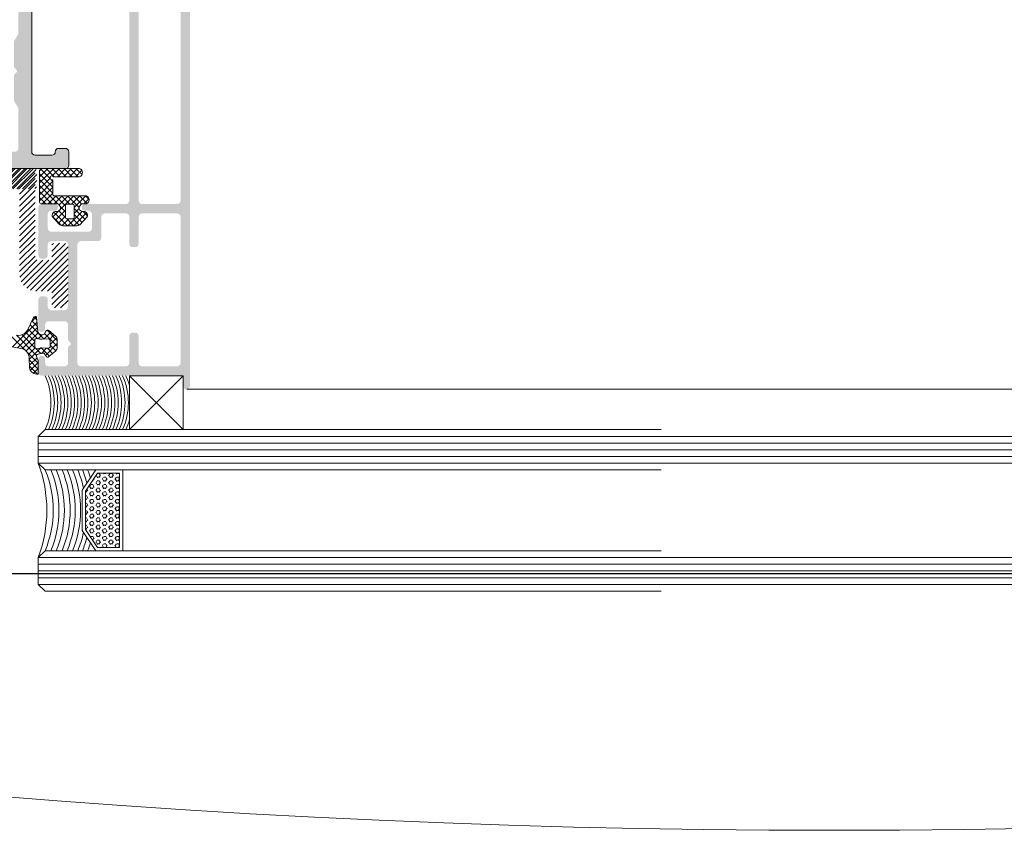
# Model space of a CAD drawing. Header units: millimetres. Extents: x -226731 to 126254, y -16359 to 60195.
# Tile 121 of 256: x -157784 to -157638, y 10462 to 10582. Entities that reach past the tile are written whole.
import ezdxf

# ---------------------------------------------------------------- set-up
doc = ezdxf.new("R2010")
doc.units = ezdxf.units.MM
doc.header["$LTSCALE"] = 0.1
doc.header["$MEASUREMENT"] = 0
for name, color, linetype, lineweight in [('01. Aluminium (Main Structure)', 6, 'Continuous', 5), ('0_CCE_ FF_SIDE WALL SPRINKLER', 6, 'Continuous', 0), ('3_Hatch', 8, 'Continuous', 0), ('4. Glass', 140, 'Continuous', 15), ('SPRINKLER COVERAGE AREA', 1, 'Continuous', 9)]:
    doc.layers.add(name, color=color, linetype=linetype, lineweight=lineweight)
doc.layers.add('AREA LINE', color=3, linetype='Continuous', plot=False)
doc.layers.add('FIRE FIGHTING SERVICES', color=5, linetype='Continuous')

# ---------------------------------------------------------------- blocks, each defined once
blk = doc.blocks.new('*U430')
at = {"layer": '3_Hatch'}
h = blk.add_hatch(color=8, dxfattribs=at)
h.dxf.hatch_style = 1
h.paths.add_polyline_path([(-4.22, 77.48), (-3.91, 77.79), (-3.91, 81.75), (-4.5, 82.78), (-4.5, 116.97), (-4.46, 117.16), (-4.35, 117.32), (-4.21, 117.43), (-4, 117.47), (4, 117.47), (4.19, 117.43), (4.35, 117.32), (4.46, 117.16), (4.52, 116.97), (4.52, 82.78), (3.89, 81.75), (3.89, 77.79), (4.21, 77.48), (4.3, 77.33), (4.3, 77.18), (4.21, 77.04), (3.89, 76.74), (3.89, 72.78), (4.52, 71.75), (4.52, 65.75), (4.46, 65.57), (4.35, 65.41), (4.19, 65.3), (4, 65.26), (-4, 65.26), (-4.21, 65.3), (-4.35, 65.41), (-4.46, 65.57), (-4.5, 65.75), (-4.5, 71.75), (-3.91, 72.78), (-3.91, 76.74), (-4.22, 77.04), (-4.28, 77.18), (-4.28, 77.33)], flags=16)
h.paths.add_polyline_path([(10.04, 65.44), (9.98, 65.26), (9.97, 65.08), (9.86, 64.91), (9.69, 64.8), (9.51, 64.77), (7, 64.77), (6.82, 64.8), (6.64, 64.91), (6.53, 65.08), (6.51, 65.26), (6.51, 116.97), (6.53, 117.16), (6.64, 117.32), (6.82, 117.43), (7, 117.47), (11.89, 117.47), (12.18, 117.78), (12.33, 117.87), (12.47, 117.87), (12.6, 117.78), (12.93, 117.47), (27.5, 117.47), (27.69, 117.43), (27.87, 117.32), (27.96, 117.16), (28, 116.97), (28, 112.48), (27.96, 112.27), (27.87, 112.11), (27.69, 112), (27.5, 111.96), (18.82, 111.96), (18.62, 111.93), (18.45, 111.82), (18.34, 111.65), (18.3, 111.45), (18.3, 105.98), (18.34, 105.78), (18.45, 105.6), (18.62, 105.51), (18.82, 105.47), (21.8, 105.47), (22, 105.51), (22.16, 105.6), (22.27, 105.78), (22.29, 105.98), (22.29, 106.46), (22.27, 106.66), (22.16, 106.81), (22, 106.92), (21.8, 106.97), (20.81, 106.97), (20.61, 107.01), (20.46, 107.12), (20.35, 107.26), (20.3, 107.47), (20.3, 109.46), (20.35, 109.66), (20.46, 109.81), (20.61, 109.92), (20.81, 109.97), (23.64, 109.97), (23.94, 110.28), (24.08, 110.35), (24.23, 110.35), (24.36, 110.28), (24.69, 109.97), (27.5, 109.97), (27.69, 109.92), (27.87, 109.81), (27.96, 109.66), (28, 109.46), (28, 107.47), (27.96, 107.26), (27.87, 107.12), (27.69, 107.01), (27.5, 106.97), (26.52, 106.97), (26.31, 106.92), (26.17, 106.81), (26.06, 106.66), (26, 106.46), (26, 105.98), (26.06, 105.78), (26.17, 105.6), (26.31, 105.51), (26.52, 105.47), (29.51, 105.47), (29.7, 105.51), (29.86, 105.6), (29.97, 105.78), (29.99, 105.98), (29.97, 200.47), (29.86, 200.65), (29.78, 200.7), (29.7, 200.76), (29.61, 200.77), (29.51, 200.78), (-29.51, 200.78), (-29.71, 200.76), (-29.86, 200.65), (-29.97, 200.47), (-30.01, 200.3), (-30.01, 105.98), (-29.97, 105.78), (-29.86, 105.6), (-29.71, 105.51), (-29.51, 105.47), (-26.5, 105.47), (-26.31, 105.51), (-26.15, 105.6), (-26.04, 105.78), (-26, 105.98), (-26, 106.46), (-26.04, 106.66), (-26.15, 106.81), (-26.31, 106.92), (-26.5, 106.97), (-27.52, 106.97), (-27.69, 107.01), (-27.87, 107.12), (-27.98, 107.26), (-28.01, 107.47), (-28.01, 109.46), (-27.98, 109.66), (-27.87, 109.81), (-27.69, 109.92), (-27.52, 109.97), (-24.69, 109.97), (-24.37, 110.28), (-24.25, 110.35), (-24.06, 110.35), (-23.94, 110.28), (-23.63, 109.97), (-20.81, 109.97), (-20.61, 109.92), (-20.44, 109.81), (-20.33, 109.66), (-20.3, 109.46), (-20.3, 107.47), (-20.33, 107.26), (-20.44, 107.12), (-20.61, 107.01), (-20.81, 106.97), (-21.82, 106.97), (-22.02, 106.92), (-22.16, 106.81), (-22.27, 106.66), (-22.31, 106.46), (-22.31, 105.98), (-22.27, 105.78), (-22.16, 105.6), (-22.02, 105.51), (-21.82, 105.47), (-18.8, 105.47), (-18.61, 105.51), (-18.45, 105.6), (-18.34, 105.78), (-18.3, 105.98), (-18.3, 111.45), (-18.34, 111.65), (-18.45, 111.82), (-18.61, 111.93), (-18.8, 111.96), (-27.52, 111.96), (-27.69, 112), (-27.87, 112.11), (-27.98, 112.27), (-28.01, 112.48), (-28.01, 116.97), (-27.98, 117.16), (-27.87, 117.32), (-27.69, 117.43), (-27.52, 117.47), (-12.93, 117.47), (-12.62, 117.78), (-12.49, 117.87), (-12.34, 117.87), (-12.18, 117.78), (-11.87, 117.47), (-7, 117.47), (-6.8, 117.43), (-6.66, 117.32), (-6.55, 117.16), (-6.51, 116.97), (-6.51, 65.26), (-6.55, 65.08), (-6.66, 64.91), (-6.8, 64.8), (-7, 64.77), (-9.51, 64.77), (-9.71, 64.8), (-9.86, 64.91), (-9.97, 65.08), (-10, 65.26), (-10.04, 65.44), (-10.15, 65.63), (-10.31, 65.74), (-10.5, 65.75), (-11.5, 65.75), (-11.7, 65.74), (-11.85, 65.63), (-11.96, 65.44), (-12.01, 65.26), (-12.01, 63.25), (-11.96, 63.07), (-11.85, 62.9), (-11.7, 62.79), (-11.5, 62.77), (-0.53, 62.77), (-0.2, 63.07), (-0.07, 63.14), (0.07, 63.14), (0.22, 63.07), (0.51, 62.77), (11.5, 62.77), (11.69, 62.79), (11.85, 62.9), (11.96, 63.07), (12.01, 63.25), (12.01, 65.26), (11.96, 65.44), (11.85, 65.63), (11.69, 65.74), (11.5, 65.75), (10.5, 65.75), (10.3, 65.74), (10.15, 65.63)])
h.paths.add_polyline_path([(28, 197.28), (27.96, 197.47), (27.87, 197.65), (27.69, 197.76), (27.5, 197.8), (-27.52, 197.8), (-27.69, 197.76), (-27.87, 197.65), (-27.98, 197.47), (-28.01, 197.28), (-28.01, 119.97), (-27.98, 119.77), (-27.87, 119.63), (-27.69, 119.52), (-27.52, 119.46), (27.5, 119.46), (27.69, 119.52), (27.87, 119.63), (27.96, 119.77), (28, 119.97)], flags=16)
h = blk.add_hatch(color=8, dxfattribs=at)
h.dxf.hatch_style = 1
h.paths.add_polyline_path([(28.61, 92.53), (28.61, 57.99), (28.57, 57.83), (28.46, 57.65), (28.28, 57.54), (28.1, 57.52), (22.9, 57.52), (22.7, 57.54), (22.54, 57.65), (22.44, 57.83), (22.41, 57.99), (22.41, 92.53), (22.44, 92.71), (22.54, 92.87), (22.7, 92.98), (22.9, 93.02), (28.1, 93.02), (28.28, 92.98), (28.46, 92.87), (28.57, 92.71)], flags=16)
h.paths.add_polyline_path([(22.41, 37.89), (22.35, 38.09), (22.24, 38.26), (22.1, 38.37), (21.9, 38.4), (21.49, 38.4), (21.31, 38.37), (21.15, 38.26), (21.04, 38.09), (21, 37.89), (21, 33.9), (20.95, 33.7), (20.84, 33.54), (20.69, 33.43), (20.49, 33.41), (13.79, 33.41), (13.61, 33.43), (13.45, 33.54), (13.34, 33.7), (13.3, 33.9), (13.3, 51.5), (13.34, 51.7), (13.45, 51.85), (13.61, 51.96), (13.79, 52.01), (16.35, 52.01), (16.54, 52.05), (16.7, 52.16), (16.81, 52.32), (16.85, 52.5), (16.85, 55.6), (16.87, 55.8), (16.98, 55.96), (17.16, 56.07), (17.36, 56.11), (20.49, 56.11), (20.69, 56.07), (20.84, 55.96), (20.95, 55.8), (21, 55.6), (21, 51.61), (21.04, 51.41), (21.15, 51.26), (21.31, 51.15), (21.49, 51.12), (21.9, 51.12), (22.1, 51.15), (22.24, 51.26), (22.35, 51.41), (22.41, 51.61), (22.41, 55.6), (22.44, 55.8), (22.54, 55.96), (22.7, 56.07), (22.9, 56.11), (28.1, 56.11), (28.28, 56.07), (28.46, 55.96), (28.57, 55.8), (28.61, 55.6), (28.61, 33.9), (28.57, 33.7), (28.46, 33.54), (28.28, 33.43), (28.1, 33.41), (22.9, 33.41), (22.7, 33.43), (22.54, 33.54), (22.44, 33.7), (22.41, 33.9)], flags=16)
h.paths.add_polyline_path([(12.2, 36.54), (11.89, 36.23), (11.89, 33.9), (11.85, 33.7), (11.74, 33.54), (11.58, 33.43), (11.38, 33.41), (9, 33.41), (8.8, 33.43), (8.65, 33.54), (8.54, 33.7), (8.49, 33.9), (8.49, 34.51), (8.45, 34.69), (8.34, 34.85), (8.18, 34.96), (8, 35), (7.79, 34.96), (7.63, 34.85), (7.52, 34.69), (7.48, 34.51), (7.48, 32.49), (7.52, 32.31), (7.63, 32.15), (7.79, 32.04), (8, 32), (28.5, 32), (28.7, 31.95), (28.85, 31.84), (28.96, 31.69), (29.01, 31.49), (29.01, 30.48), (29.05, 30.3), (29.14, 30.13), (29.3, 30.02), (29.51, 30.01), (29.69, 30.02), (29.85, 30.13), (29.96, 30.3), (30, 30.48), (30, 93.92), (29.96, 94.12), (29.85, 94.28), (29.69, 94.39), (29.51, 94.41), (16.5, 94.41), (16.3, 94.39), (16.15, 94.28), (16.04, 94.12), (15.99, 93.92), (15.99, 93.52), (16.04, 93.35), (16.15, 93.17), (16.3, 93.06), (16.5, 93.02), (20.49, 93.02), (20.69, 92.98), (20.84, 92.87), (20.95, 92.71), (21, 92.53), (21, 57.99), (20.95, 57.83), (20.84, 57.65), (20.69, 57.54), (20.49, 57.52), (14.42, 57.52), (14.25, 57.48), (14.16, 57.43), (14.07, 57.37), (14.01, 57.3), (13.96, 57.22), (13.94, 57.13), (13.92, 57.06), (13.92, 56.97), (13.94, 56.88), (13.96, 56.79), (14.01, 56.71), (14.07, 56.64), (14.16, 56.58), (14.25, 56.55), (14.36, 56.51), (14.95, 56.51), (15.15, 56.46), (15.29, 56.35), (15.4, 56.2), (15.44, 56), (15.44, 53.91), (15.4, 53.71), (15.29, 53.55), (15.15, 53.44), (14.95, 53.4), (9.38, 53.4), (9.2, 53.44), (9.04, 53.55), (8.93, 53.71), (8.89, 53.91), (8.89, 56), (8.93, 56.2), (9.04, 56.35), (9.2, 56.46), (9.38, 56.51), (9.92, 56.51), (10.12, 56.55), (10.26, 56.66), (10.37, 56.8), (10.43, 57.01), (10.37, 57.21), (10.26, 57.35), (10.12, 57.46), (9.92, 57.52), (8, 57.52), (7.79, 57.46), (7.63, 57.35), (7.52, 57.21), (7.48, 57.01), (7.48, 49.91), (7.52, 49.71), (7.63, 49.54), (7.79, 49.43), (8, 49.4), (8.38, 49.4), (8.58, 49.43), (8.76, 49.54), (8.84, 49.71), (8.89, 49.91), (8.89, 51.5), (8.93, 51.7), (9.04, 51.85), (9.2, 51.96), (9.38, 52.01), (11.38, 52.01), (11.58, 51.96), (11.74, 51.85), (11.85, 51.7), (11.89, 51.5), (11.89, 42.24), (11.85, 42.06), (11.74, 41.9), (11.58, 41.79), (11.38, 41.73), (9.38, 41.73), (9.2, 41.79), (9.04, 41.9), (8.93, 42.06), (8.89, 42.24), (8.89, 43.3), (8.84, 43.49), (8.76, 43.65), (8.58, 43.76), (8.38, 43.8), (8, 43.8), (7.79, 43.76), (7.63, 43.65), (7.52, 43.49), (7.48, 43.3), (7.48, 38.99), (7.5, 38.86), (7.54, 38.77), (7.59, 38.69), (7.65, 38.64), (7.7, 38.59), (7.78, 38.55), (7.85, 38.51), (7.92, 38.49), (8, 38.49), (8.09, 38.49), (8.16, 38.53), (8.23, 38.57), (8.31, 38.6), (8.36, 38.68), (8.42, 38.75), (8.49, 38.99), (8.49, 39.59), (8.54, 39.79), (8.65, 39.96), (8.8, 40.07), (9, 40.09), (11.38, 40.09), (11.58, 40.07), (11.74, 39.96), (11.85, 39.79), (11.89, 39.59), (11.89, 37.27), (12.2, 36.96), (12.29, 36.83), (12.29, 36.66)])
h = blk.add_hatch(dxfattribs=at)
h.set_pattern_fill('ANSI31', color=8, scale=5)
h.set_pattern_definition([(45, (-26191.7542, -15010.3187), (-0.441941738, 0.441941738), [])])
h.paths.add_polyline_path([(-9.5, 44.17), (-9.48, 44.32), (-9.39, 44.47), (-9.26, 44.54), (-9.11, 44.58), (-7.19, 44.58), (-7.06, 44.58), (-6.81, 44.59), (-6.57, 44.65), (-6.33, 44.72), (-6.11, 44.81), (-5.89, 44.92), (-5.69, 45.07), (-5.51, 45.22), (-5.34, 45.38), (-5.2, 45.58), (-5.05, 45.76), (-4.94, 45.98), (-4.85, 46.2), (-4.78, 46.44), (-4.72, 46.68), (-4.7, 46.94), (-4.69, 47.06), (-4.69, 59.37), (-4.67, 59.54), (-4.58, 59.66), (-4.45, 59.76), (-4.3, 59.77), (6.87, 59.77), (7.02, 59.81), (7.15, 59.9), (7.22, 60.03), (7.26, 60.19), (7.26, 62.39), (7.22, 62.53), (7.15, 62.66), (7.02, 62.75), (6.87, 62.77), (-6.61, 62.77), (-6.75, 62.75), (-6.88, 62.66), (-6.97, 62.53), (-6.99, 62.39), (-6.99, 49.57), (-7.03, 49.42), (-7.1, 49.28), (-7.25, 49.2), (-7.39, 49.17), (-9.11, 49.17), (-9.26, 49.2), (-9.39, 49.28), (-9.48, 49.42), (-9.5, 49.57), (-9.5, 51.29), (-9.51, 51.43), (-9.6, 51.56), (-9.73, 51.65), (-9.9, 51.67), (-11.49, 51.67), (-11.65, 51.65), (-11.78, 51.56), (-11.87, 51.43), (-11.89, 51.29), (-11.89, 42.45), (-11.87, 42.31), (-11.78, 42.2), (-11.65, 42.11), (-11.49, 42.07), (-9.9, 42.07), (-9.73, 42.11), (-9.6, 42.2), (-9.51, 42.31), (-9.5, 42.45)])
h = blk.add_hatch(dxfattribs=at)
h.set_pattern_fill('ANSI31', color=8, scale=5)
h.set_pattern_definition([(45, (-26191.7542, -14950.54475), (-0.441941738, 0.441941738), [])])
h.paths.add_polyline_path([(9.48, 44.32), (9.5, 44.17), (9.5, 42.45), (9.51, 42.31), (9.6, 42.2), (9.73, 42.11), (9.9, 42.07), (11.49, 42.07), (11.65, 42.11), (11.78, 42.2), (11.87, 42.31), (11.89, 42.45), (11.89, 51.29), (11.87, 51.43), (11.78, 51.56), (11.65, 51.65), (11.49, 51.67), (9.9, 51.67), (9.73, 51.65), (9.6, 51.56), (9.51, 51.43), (9.5, 51.29), (9.5, 49.57), (9.48, 49.42), (9.39, 49.28), (9.26, 49.2), (9.11, 49.17), (7.39, 49.17), (7.25, 49.2), (7.1, 49.28), (7.03, 49.42), (6.99, 49.57), (6.99, 62.39), (6.97, 62.53), (6.88, 62.66), (6.75, 62.75), (6.61, 62.77), (-6.87, 62.77), (-7.02, 62.75), (-7.15, 62.66), (-7.22, 62.53), (-7.26, 62.39), (-7.26, 60.19), (-7.22, 60.03), (-7.15, 59.9), (-7.02, 59.81), (-6.87, 59.77), (4.3, 59.77), (4.45, 59.76), (4.58, 59.66), (4.67, 59.54), (4.69, 59.37), (4.69, 47.06), (4.7, 46.94), (4.72, 46.68), (4.78, 46.44), (4.85, 46.2), (4.94, 45.98), (5.05, 45.76), (5.2, 45.58), (5.34, 45.38), (5.51, 45.22), (5.69, 45.07), (5.89, 44.92), (6.11, 44.81), (6.33, 44.72), (6.57, 44.65), (6.81, 44.59), (7.06, 44.58), (7.19, 44.58), (9.11, 44.58), (9.26, 44.54), (9.39, 44.47)])
at = {"layer": '01. Aluminium (Main Structure)', "color": 8, "linetype": 'ByBlock'}
for p, q in [((6.51, 65.26), (6.51, 116.97)), ((6.53, 65.08), (6.51, 65.26)), ((6.64, 64.91), (6.53, 65.08)), ((6.82, 64.8), (6.64, 64.91)), ((7, 64.77), (6.82, 64.8)), ((9.51, 64.77), (7, 64.77)), ((9.69, 64.8), (9.51, 64.77)), ((9.86, 64.91), (9.69, 64.8)), ((9.97, 65.08), (9.86, 64.91)), ((9.98, 65.26), (9.97, 65.08)), ((9.98, 65.26), (10.04, 65.44)), ((10.04, 65.44), (10.15, 65.63)), ((10.15, 65.63), (10.3, 65.74)), ((10.3, 65.74), (10.5, 65.75)), ((10.5, 65.75), (11.5, 65.75)), ((11.5, 65.75), (11.69, 65.74)), ((11.69, 65.74), (11.85, 65.63)), ((11.85, 65.63), (11.96, 65.44)), ((11.96, 65.44), (12.01, 65.26)), ((12.01, 65.26), (12.01, 63.25)), ((11.85, 62.9), (11.69, 62.79)), ((11.96, 63.07), (11.85, 62.9)), ((12.01, 63.25), (11.96, 63.07)), ((0.51, 62.77), (11.5, 62.77)), ((11.69, 62.79), (11.5, 62.77))]:
    blk.add_line(p, q, dxfattribs=at)
at = {"layer": '3_Hatch', "color": 8, "linetype": 'Continuous'}
for p, q in [((7.64, 61.53), (8.88, 62.77)), ((7.64, 60.65), (9.76, 62.77)), ((9.64, 60.01), (7.64, 62.01)), ((7.67, 62.45), (7.96, 62.74)), ((9.24, 61.3), (7.85, 62.68)), ((9.85, 61.57), (8.65, 62.77)), ((10.73, 61.57), (9.53, 62.77)), ((9.55, 61.68), (10.64, 62.77)), ((10.33, 61.57), (11.53, 62.77)), ((11.61, 61.57), (10.41, 62.77)), ((11.21, 61.57), (12.41, 62.77)), ((12.5, 61.57), (11.3, 62.77)), ((12.1, 61.57), (13.3, 62.77)), ((13.38, 61.57), (12.18, 62.77)), ((12.98, 61.57), (13.94, 62.53)), ((13.97, 61.87), (13.07, 62.77)), ((7.64, 59.77), (9.23, 61.35)), ((9.64, 59.13), (7.64, 61.13)), ((7.64, 58.88), (9.64, 60.88)), ((10.37, 57.52), (7.64, 60.25)), ((7.64, 58), (9.64, 60)), ((9.64, 60.9), (9.41, 61.12)), ((9.48, 57.52), (7.64, 59.36)), ((8.04, 57.52), (9.64, 59.12)), ((8.92, 57.52), (10.12, 58.72)), ((9.61, 55.55), (12.78, 58.72)), ((9.81, 57.52), (11.01, 58.72)), ((11.51, 57.26), (10.05, 58.72)), ((10.56, 57.39), (11.89, 58.72)), ((12.17, 57.48), (10.94, 58.72)), ((13.55, 56.98), (11.82, 58.72)), ((12.42, 57.48), (13.66, 58.72)), ((13.92, 57.5), (12.7, 58.72)), ((12.81, 56.99), (14.54, 58.72)), ((14.73, 57.58), (13.59, 58.72)), ((15.01, 58.17), (14.47, 58.72)), ((8.6, 57.52), (7.64, 58.48)), ((11.51, 56.37), (10.72, 57.16)), ((14.23, 57.52), (14.99, 58.28)), ((10.91, 54.32), (9.55, 55.68)), ((11.83, 54.29), (9.8, 56.32)), ((10.04, 55.09), (11.51, 56.57)), ((10.47, 54.64), (11.51, 55.69)), ((11.51, 55.49), (10.52, 56.48)), ((11.88, 54.29), (14.01, 56.42)), ((12.77, 54.29), (14.66, 56.18)), ((12.81, 56.1), (13.56, 56.85)), ((14.42, 55.23), (12.81, 56.84)), ((13.99, 54.78), (12.81, 55.96)), ((14.79, 55.75), (14.12, 56.42)), ((11.01, 54.3), (12, 55.29)), ((12.71, 54.29), (11.71, 55.29)), ((13.53, 54.36), (12.6, 55.29)), ((3.62, 36.31), (7.3, 39.98)), ((8.36, 37.43), (6.25, 39.54)), ((6.5, 40.06), (7.18, 40.75)), ((7.36, 39.31), (6.53, 40.14)), ((7.27, 40.29), (6.83, 40.73)), ((7.48, 33.88), (3.21, 38.15)), ((4.37, 36.17), (7.37, 39.17)), ((6.98, 36.16), (5.06, 38.08)), ((5.1, 36.02), (7.5, 38.41)), ((6.94, 37.08), (5.61, 38.41)), ((7.4, 37.5), (5.96, 38.94)), ((7.46, 37.49), (8.07, 38.1)), ((8.28, 37.42), (9.32, 38.47)), ((10.3, 36.37), (8.44, 38.23)), ((8.59, 38.62), (8.7, 38.73)), ((10.3, 37.25), (8.79, 38.76)), ((9.13, 37.4), (9.8, 38.06)), ((7.22, 35.03), (4.22, 38.03)), ((5.66, 35.69), (6.94, 36.97)), ((8.54, 35.03), (10.3, 36.8)), ((9.25, 36.63), (10.23, 37.61)), ((6.02, 35.16), (6.99, 36.14)), ((6.14, 34.4), (7.86, 36.13)), ((7.84, 35.29), (7.09, 36.05)), ((9.12, 34.9), (7.89, 36.13)), ((7.93, 35.31), (8.71, 36.09)), ((9.6, 35.3), (8.82, 36.08)), ((10.08, 35.71), (9.25, 36.54)), ((7.48, 33), (6.14, 34.34)), ((6.17, 33.55), (7.29, 34.67)), ((6.29, 32.79), (7.48, 33.98)), ((7.36, 32.24), (6.18, 33.42)), ((6.73, 32.35), (7.48, 33.09)), ((15.61, 16.39, 0.02), (15.52, 16.39, 0.02)), ((15.54, 16.32, 0.02), (15.7, 16.6, 0.02)), ((15.79, 16.57, 0.02), (15.72, 16.68, 0.02)), ((16.02, 16.05, 0.02), (16.18, 16.32, 0.02)), ((16.27, 16.85, 0.02), (16.11, 17.12, 0.02)), ((16.56, 16.94, 0.02), (16.24, 16.94, 0.02)), ((16.56, 16.39, 0.02), (16.24, 16.39, 0.02)), ((16.56, 17.49, 0.02), (16.27, 17.49, 0.02)), ((16.49, 16.87, 0.02), (16.65, 17.15, 0.02)), ((16.74, 17.12, 0.02), (16.58, 17.4, 0.02)), ((16.74, 16.02, 0.02), (16.58, 16.3, 0.02)), ((16.97, 16.6, 0.02), (17.13, 16.87, 0.02)), ((17.22, 16.3, 0.02), (17.06, 16.57, 0.02)), ((17.22, 17.4, 0.02), (17.15, 17.51, 0.02)), ((17.51, 17.49, 0.02), (17.2, 17.49, 0.02)), ((17.51, 16.94, 0.02), (17.2, 16.94, 0.02)), ((17.51, 16.39, 0.02), (17.2, 16.39, 0.02)), ((17.45, 17.42, 0.02), (17.5, 17.51, 0.02)), ((17.45, 16.32, 0.02), (17.6, 16.6, 0.02)), ((17.69, 16.57, 0.02), (17.54, 16.85, 0.02)), ((17.92, 17.15, 0.02), (18.08, 17.42, 0.02)), ((17.92, 16.05, 0.02), (18.08, 16.32, 0.02)), ((18.17, 16.85, 0.02), (18.01, 17.12, 0.02)), ((18.47, 17.49, 0.02), (18.15, 17.49, 0.02)), ((18.47, 16.94, 0.02), (18.15, 16.94, 0.02)), ((18.47, 16.39, 0.02), (18.15, 16.39, 0.02)), ((18.4, 16.87, 0.02), (18.56, 17.15, 0.02)), ((18.65, 17.12, 0.02), (18.49, 17.4, 0.02)), ((18.65, 16.02, 0.02), (18.49, 16.3, 0.02)), ((18.87, 16.6, 0.02), (19.03, 16.87, 0.02)), ((19.12, 16.3, 0.02), (18.96, 16.57, 0.02)), ((19.12, 17.4, 0.02), (19.06, 17.51, 0.02)), ((19.42, 17.49, 0.02), (19.1, 17.49, 0.02)), ((19.42, 16.94, 0.02), (19.1, 16.94, 0.02)), ((19.42, 16.39, 0.02), (19.1, 16.39, 0.02)), ((19.35, 17.42, 0.02), (19.4, 17.51, 0.02)), ((19.35, 16.32, 0.02), (19.51, 16.6, 0.02)), ((19.53, 16.7, 0.02), (19.44, 16.85, 0.02)), ((14.66, 14.74, 0.02), (14.47, 14.74, 0.02)), ((14.59, 14.67, 0.02), (14.75, 14.95, 0.02)), ((14.84, 14.92, 0.02), (14.69, 15.17, 0.02)), ((15.06, 15.5, 0.02), (15.22, 15.77, 0.02)), ((15.06, 14.4, 0.02), (15.22, 14.67, 0.02)), ((15.31, 15.2, 0.02), (15.15, 15.47, 0.02)), ((15.61, 15.84, 0.02), (15.29, 15.84, 0.02)), ((15.61, 15.29, 0.02), (15.29, 15.29, 0.02)), ((15.61, 14.74, 0.02), (15.29, 14.74, 0.02)), ((15.54, 15.22, 0.02), (15.7, 15.5, 0.02)), ((15.79, 15.47, 0.02), (15.63, 15.75, 0.02)), ((15.79, 14.37, 0.02), (15.63, 14.65, 0.02)), ((16.02, 14.95, 0.02), (16.18, 15.22, 0.02)), ((16.27, 15.75, 0.02), (16.11, 16.02, 0.02)), ((16.27, 14.65, 0.02), (16.11, 14.92, 0.02)), ((16.56, 15.84, 0.02), (16.24, 15.84, 0.02)), ((16.56, 15.29, 0.02), (16.24, 15.29, 0.02)), ((16.56, 14.74, 0.02), (16.24, 14.74, 0.02)), ((16.49, 15.77, 0.02), (16.65, 16.05, 0.02)), ((16.49, 14.67, 0.02), (16.65, 14.95, 0.02)), ((16.74, 14.92, 0.02), (16.58, 15.2, 0.02)), ((16.97, 15.5, 0.02), (17.13, 15.77, 0.02)), ((16.97, 14.4, 0.02), (17.13, 14.67, 0.02)), ((17.22, 15.2, 0.02), (17.06, 15.47, 0.02)), ((17.51, 15.84, 0.02), (17.2, 15.84, 0.02)), ((17.51, 15.29, 0.02), (17.2, 15.29, 0.02)), ((17.51, 14.74, 0.02), (17.2, 14.74, 0.02)), ((17.45, 15.22, 0.02), (17.6, 15.5, 0.02)), ((17.69, 15.47, 0.02), (17.54, 15.75, 0.02)), ((17.69, 14.37, 0.02), (17.54, 14.65, 0.02)), ((17.92, 14.95, 0.02), (18.08, 15.22, 0.02)), ((18.17, 15.75, 0.02), (18.01, 16.02, 0.02)), ((18.17, 14.65, 0.02), (18.01, 14.92, 0.02)), ((18.47, 15.84, 0.02), (18.15, 15.84, 0.02)), ((18.47, 15.29, 0.02), (18.15, 15.29, 0.02)), ((18.47, 14.74, 0.02), (18.15, 14.74, 0.02)), ((18.4, 15.77, 0.02), (18.56, 16.05, 0.02)), ((18.4, 14.67, 0.02), (18.56, 14.95, 0.02)), ((18.65, 14.92, 0.02), (18.49, 15.2, 0.02)), ((18.87, 15.5, 0.02), (19.03, 15.77, 0.02)), ((18.87, 14.4, 0.02), (19.03, 14.67, 0.02)), ((19.12, 15.2, 0.02), (18.96, 15.47, 0.02)), ((19.42, 15.84, 0.02), (19.1, 15.84, 0.02)), ((19.42, 15.29, 0.02), (19.1, 15.29, 0.02)), ((19.42, 14.74, 0.02), (19.1, 14.74, 0.02)), ((19.35, 15.22, 0.02), (19.51, 15.5, 0.02)), ((19.53, 15.6, 0.02), (19.44, 15.75, 0.02)), ((19.53, 14.5, 0.02), (19.44, 14.65, 0.02)), ((14.66, 14.19, 0.02), (14.47, 14.19, 0.02)), ((14.66, 13.64, 0.02), (14.47, 13.64, 0.02)), ((14.59, 13.57, 0.02), (14.75, 13.85, 0.02)), ((14.84, 13.82, 0.02), (14.68, 14.1, 0.02)), ((15.06, 13.3, 0.02), (15.22, 13.57, 0.02)), ((15.31, 14.1, 0.02), (15.15, 14.37, 0.02)), ((15.31, 13, 0.02), (15.15, 13.27, 0.02)), ((15.61, 14.19, 0.02), (15.29, 14.19, 0.02)), ((15.61, 13.64, 0.02), (15.29, 13.64, 0.02)), ((15.54, 14.12, 0.02), (15.7, 14.4, 0.02)), ((15.54, 13.02, 0.02), (15.7, 13.3, 0.02)), ((15.79, 13.27, 0.02), (15.63, 13.55, 0.02)), ((16.02, 13.85, 0.02), (16.18, 14.12, 0.02)), ((16.27, 13.55, 0.02), (16.11, 13.82, 0.02)), ((16.56, 14.19, 0.02), (16.24, 14.19, 0.02)), ((16.56, 13.64, 0.02), (16.24, 13.64, 0.02)), ((16.49, 13.57, 0.02), (16.65, 13.85, 0.02)), ((16.74, 13.82, 0.02), (16.58, 14.1, 0.02)), ((16.97, 13.3, 0.02), (17.13, 13.57, 0.02)), ((17.22, 14.1, 0.02), (17.06, 14.37, 0.02)), ((17.22, 13, 0.02), (17.06, 13.27, 0.02)), ((17.51, 14.19, 0.02), (17.2, 14.19, 0.02)), ((17.51, 13.64, 0.02), (17.2, 13.64, 0.02)), ((17.45, 14.12, 0.02), (17.6, 14.4, 0.02)), ((17.45, 13.02, 0.02), (17.6, 13.3, 0.02)), ((17.69, 13.27, 0.02), (17.54, 13.55, 0.02)), ((17.92, 13.85, 0.02), (18.08, 14.12, 0.02)), ((18.17, 13.55, 0.02), (18.01, 13.82, 0.02)), ((18.47, 14.19, 0.02), (18.15, 14.19, 0.02)), ((18.47, 13.64, 0.02), (18.15, 13.64, 0.02)), ((18.4, 13.57, 0.02), (18.56, 13.85, 0.02)), ((18.65, 13.82, 0.02), (18.49, 14.1, 0.02)), ((18.87, 13.3, 0.02), (19.03, 13.57, 0.02)), ((19.12, 14.1, 0.02), (18.96, 14.37, 0.02)), ((19.12, 13, 0.02), (18.96, 13.27, 0.02)), ((19.42, 14.19, 0.02), (19.1, 14.19, 0.02)), ((19.42, 13.64, 0.02), (19.1, 13.64, 0.02)), ((19.35, 14.12, 0.02), (19.51, 14.4, 0.02)), ((19.35, 13.02, 0.02), (19.51, 13.3, 0.02)), ((19.53, 13.4, 0.02), (19.44, 13.55, 0.02)), ((14.66, 13.09, 0.02), (14.47, 13.09, 0.02)), ((14.66, 12.54, 0.02), (14.47, 12.54, 0.02)), ((14.66, 11.99, 0.02), (14.47, 11.99, 0.02)), ((14.59, 12.47, 0.02), (14.75, 12.75, 0.02)), ((14.84, 12.72, 0.02), (14.68, 13, 0.02)), ((14.84, 11.62, 0.02), (14.68, 11.9, 0.02)), ((15.06, 12.2, 0.02), (15.22, 12.47, 0.02)), ((15.31, 11.9, 0.02), (15.15, 12.17, 0.02)), ((15.61, 13.09, 0.02), (15.29, 13.09, 0.02)), ((15.61, 12.54, 0.02), (15.29, 12.54, 0.02)), ((15.61, 11.99, 0.02), (15.29, 11.99, 0.02)), ((15.54, 11.92, 0.02), (15.7, 12.2, 0.02)), ((15.79, 12.17, 0.02), (15.63, 12.45, 0.02)), ((16.02, 12.75, 0.02), (16.18, 13.02, 0.02)), ((16.02, 11.65, 0.02), (16.18, 11.92, 0.02)), ((16.27, 12.45, 0.02), (16.11, 12.72, 0.02)), ((16.56, 13.09, 0.02), (16.24, 13.09, 0.02)), ((16.56, 12.54, 0.02), (16.24, 12.54, 0.02)), ((16.56, 11.99, 0.02), (16.24, 11.99, 0.02)), ((16.49, 12.47, 0.02), (16.65, 12.75, 0.02)), ((16.74, 12.72, 0.02), (16.58, 13, 0.02)), ((16.74, 11.62, 0.02), (16.58, 11.9, 0.02)), ((16.97, 12.2, 0.02), (17.13, 12.47, 0.02)), ((17.22, 11.9, 0.02), (17.06, 12.17, 0.02)), ((17.51, 13.09, 0.02), (17.2, 13.09, 0.02)), ((17.51, 12.54, 0.02), (17.2, 12.54, 0.02)), ((17.51, 11.99, 0.02), (17.2, 11.99, 0.02)), ((17.45, 11.92, 0.02), (17.6, 12.2, 0.02)), ((17.69, 12.17, 0.02), (17.54, 12.45, 0.02)), ((17.92, 12.75, 0.02), (18.08, 13.02, 0.02)), ((17.92, 11.65, 0.02), (18.08, 11.92, 0.02)), ((18.17, 12.45, 0.02), (18.01, 12.72, 0.02)), ((18.47, 13.09, 0.02), (18.15, 13.09, 0.02)), ((18.47, 12.54, 0.02), (18.15, 12.54, 0.02)), ((18.47, 11.99, 0.02), (18.15, 11.99, 0.02)), ((18.4, 12.47, 0.02), (18.56, 12.75, 0.02)), ((18.65, 12.72, 0.02), (18.49, 13, 0.02)), ((18.65, 11.62, 0.02), (18.49, 11.9, 0.02)), ((18.87, 12.2, 0.02), (19.03, 12.47, 0.02)), ((19.12, 11.9, 0.02), (18.96, 12.17, 0.02)), ((19.42, 13.09, 0.02), (19.1, 13.09, 0.02)), ((19.42, 12.54, 0.02), (19.1, 12.54, 0.02)), ((19.42, 11.99, 0.02), (19.1, 11.99, 0.02)), ((19.35, 11.92, 0.02), (19.51, 12.2, 0.02)), ((19.53, 12.3, 0.02), (19.44, 12.45, 0.02)), ((14.66, 11.44, 0.02), (14.47, 11.44, 0.02)), ((14.66, 10.89, 0.02), (14.47, 10.89, 0.02)), ((14.66, 10.34, 0.02), (14.47, 10.34, 0.02)), ((14.59, 11.37, 0.02), (14.75, 11.65, 0.02)), ((14.59, 10.27, 0.02), (14.75, 10.55, 0.02)), ((14.84, 10.52, 0.02), (14.68, 10.8, 0.02)), ((15.06, 11.1, 0.02), (15.22, 11.37, 0.02)), ((15.06, 10, 0.02), (15.22, 10.27, 0.02)), ((15.31, 10.8, 0.02), (15.15, 11.07, 0.02)), ((15.61, 11.44, 0.02), (15.29, 11.44, 0.02)), ((15.61, 10.89, 0.02), (15.29, 10.89, 0.02)), ((15.61, 10.34, 0.02), (15.29, 10.34, 0.02)), ((15.54, 10.82, 0.02), (15.7, 11.1, 0.02)), ((15.79, 11.07, 0.02), (15.63, 11.35, 0.02)), ((15.79, 9.97, 0.02), (15.63, 10.25, 0.02)), ((16.02, 10.55, 0.02), (16.18, 10.82, 0.02)), ((16.27, 11.35, 0.02), (16.11, 11.62, 0.02)), ((16.27, 10.25, 0.02), (16.11, 10.52, 0.02)), ((16.56, 11.44, 0.02), (16.24, 11.44, 0.02)), ((16.56, 10.89, 0.02), (16.24, 10.89, 0.02)), ((16.56, 10.34, 0.02), (16.24, 10.34, 0.02)), ((16.49, 11.37, 0.02), (16.65, 11.65, 0.02)), ((16.49, 10.27, 0.02), (16.65, 10.55, 0.02)), ((16.74, 10.52, 0.02), (16.58, 10.8, 0.02)), ((16.97, 11.1, 0.02), (17.13, 11.37, 0.02)), ((16.97, 10, 0.02), (17.13, 10.27, 0.02)), ((17.22, 10.8, 0.02), (17.06, 11.07, 0.02)), ((17.51, 11.44, 0.02), (17.2, 11.44, 0.02)), ((17.51, 10.89, 0.02), (17.2, 10.89, 0.02)), ((17.51, 10.34, 0.02), (17.2, 10.34, 0.02)), ((17.45, 10.82, 0.02), (17.6, 11.1, 0.02)), ((17.69, 11.07, 0.02), (17.54, 11.35, 0.02)), ((17.69, 9.97, 0.02), (17.54, 10.25, 0.02)), ((17.92, 10.55, 0.02), (18.08, 10.82, 0.02)), ((18.17, 11.35, 0.02), (18.01, 11.62, 0.02)), ((18.17, 10.25, 0.02), (18.01, 10.52, 0.02)), ((18.47, 11.44, 0.02), (18.15, 11.44, 0.02)), ((18.47, 10.89, 0.02), (18.15, 10.89, 0.02)), ((18.47, 10.34, 0.02), (18.15, 10.34, 0.02)), ((18.4, 11.37, 0.02), (18.56, 11.65, 0.02)), ((18.4, 10.27, 0.02), (18.56, 10.55, 0.02)), ((18.65, 10.52, 0.02), (18.49, 10.8, 0.02)), ((18.87, 11.1, 0.02), (19.03, 11.37, 0.02)), ((18.87, 10, 0.02), (19.03, 10.27, 0.02)), ((19.12, 10.8, 0.02), (18.96, 11.07, 0.02)), ((19.42, 11.44, 0.02), (19.1, 11.44, 0.02)), ((19.42, 10.89, 0.02), (19.1, 10.89, 0.02)), ((19.42, 10.34, 0.02), (19.1, 10.34, 0.02)), ((19.35, 10.82, 0.02), (19.51, 11.1, 0.02)), ((19.53, 11.2, 0.02), (19.44, 11.35, 0.02)), ((19.53, 10.1, 0.02), (19.44, 10.25, 0.02)), ((14.66, 9.79, 0.02), (14.47, 9.79, 0.02)), ((14.66, 9.24, 0.02), (14.47, 9.24, 0.02)), ((14.59, 9.17, 0.02), (14.75, 9.45, 0.02)), ((14.84, 9.42, 0.02), (14.68, 9.7, 0.02)), ((15.06, 8.9, 0.02), (15.22, 9.17, 0.02)), ((15.31, 9.7, 0.02), (15.15, 9.97, 0.02)), ((15.31, 8.6, 0.02), (15.15, 8.87, 0.02)), ((15.61, 9.79, 0.02), (15.29, 9.79, 0.02)), ((15.61, 9.24, 0.02), (15.29, 9.24, 0.02)), ((15.54, 9.72, 0.02), (15.7, 10, 0.02)), ((15.54, 8.62, 0.02), (15.7, 8.9, 0.02)), ((15.79, 8.87, 0.02), (15.63, 9.15, 0.02)), ((16.02, 9.45, 0.02), (16.18, 9.72, 0.02)), ((16.27, 9.15, 0.02), (16.11, 9.42, 0.02)), ((16.56, 9.79, 0.02), (16.24, 9.79, 0.02)), ((16.56, 9.24, 0.02), (16.24, 9.24, 0.02)), ((16.49, 9.17, 0.02), (16.65, 9.45, 0.02)), ((16.74, 9.42, 0.02), (16.58, 9.7, 0.02)), ((16.97, 8.9, 0.02), (17.13, 9.17, 0.02)), ((17.22, 9.7, 0.02), (17.06, 9.97, 0.02)), ((17.22, 8.6, 0.02), (17.06, 8.87, 0.02)), ((17.51, 9.79, 0.02), (17.2, 9.79, 0.02)), ((17.51, 9.24, 0.02), (17.2, 9.24, 0.02)), ((17.45, 9.72, 0.02), (17.6, 10, 0.02)), ((17.45, 8.62, 0.02), (17.6, 8.9, 0.02)), ((17.69, 8.87, 0.02), (17.54, 9.15, 0.02)), ((17.92, 9.45, 0.02), (18.08, 9.72, 0.02)), ((18.17, 9.15, 0.02), (18.01, 9.42, 0.02)), ((18.47, 9.79, 0.02), (18.15, 9.79, 0.02)), ((18.47, 9.24, 0.02), (18.15, 9.24, 0.02)), ((18.4, 9.17, 0.02), (18.56, 9.45, 0.02)), ((18.65, 9.42, 0.02), (18.49, 9.7, 0.02)), ((18.87, 8.9, 0.02), (19.03, 9.17, 0.02)), ((19.12, 9.7, 0.02), (18.96, 9.97, 0.02)), ((19.12, 8.6, 0.02), (18.96, 8.87, 0.02)), ((19.42, 9.79, 0.02), (19.1, 9.79, 0.02)), ((19.42, 9.24, 0.02), (19.1, 9.24, 0.02)), ((19.35, 9.72, 0.02), (19.51, 10, 0.02)), ((19.35, 8.62, 0.02), (19.51, 8.9, 0.02)), ((19.53, 9, 0.02), (19.44, 9.15, 0.02)), ((15.22, 8.07, 0.02), (15.22, 8.07, 0.02)), ((15.61, 8.69, 0.02), (15.29, 8.69, 0.02)), ((15.61, 8.14, 0.02), (15.29, 8.14, 0.02)), ((15.61, 7.59, 0.02), (15.55, 7.59, 0.02)), ((15.57, 7.57, 0.02), (15.7, 7.8, 0.02)), ((15.79, 7.77, 0.02), (15.63, 8.05, 0.02)), ((16.02, 8.35, 0.02), (16.18, 8.62, 0.02)), ((16.02, 7.25, 0.02), (16.18, 7.52, 0.02)), ((16.27, 8.05, 0.02), (16.11, 8.32, 0.02)), ((16.56, 8.69, 0.02), (16.24, 8.69, 0.02)), ((16.56, 8.14, 0.02), (16.24, 8.14, 0.02)), ((16.56, 7.59, 0.02), (16.24, 7.59, 0.02)), ((16.49, 8.07, 0.02), (16.65, 8.35, 0.02)), ((16.74, 8.32, 0.02), (16.58, 8.6, 0.02)), ((16.74, 7.22, 0.02), (16.58, 7.5, 0.02)), ((16.97, 7.8, 0.02), (17.13, 8.07, 0.02)), ((17.22, 7.5, 0.02), (17.06, 7.77, 0.02)), ((17.51, 8.69, 0.02), (17.2, 8.69, 0.02)), ((17.51, 8.14, 0.02), (17.2, 8.14, 0.02)), ((17.51, 7.59, 0.02), (17.2, 7.59, 0.02)), ((17.45, 7.52, 0.02), (17.6, 7.8, 0.02)), ((17.69, 7.77, 0.02), (17.54, 8.05, 0.02)), ((17.92, 8.35, 0.02), (18.08, 8.62, 0.02)), ((17.92, 7.25, 0.02), (18.08, 7.52, 0.02)), ((18.17, 8.05, 0.02), (18.01, 8.32, 0.02)), ((18.47, 8.69, 0.02), (18.15, 8.69, 0.02)), ((18.47, 8.14, 0.02), (18.15, 8.14, 0.02)), ((18.47, 7.59, 0.02), (18.15, 7.59, 0.02)), ((18.4, 8.07, 0.02), (18.56, 8.35, 0.02)), ((18.65, 8.32, 0.02), (18.49, 8.6, 0.02)), ((18.65, 7.22, 0.02), (18.49, 7.5, 0.02)), ((18.87, 7.8, 0.02), (19.03, 8.07, 0.02)), ((19.12, 7.5, 0.02), (18.96, 7.77, 0.02)), ((19.42, 8.69, 0.02), (19.1, 8.69, 0.02)), ((19.42, 8.14, 0.02), (19.1, 8.14, 0.02)), ((19.42, 7.59, 0.02), (19.1, 7.59, 0.02)), ((19.35, 7.52, 0.02), (19.51, 7.8, 0.02)), ((19.53, 7.9, 0.02), (19.44, 8.05, 0.02)), ((16.27, 6.95, 0.02), (16.11, 7.22, 0.02)), ((16.56, 7.04, 0.02), (16.24, 7.04, 0.02)), ((16.49, 6.97, 0.02), (16.65, 7.25, 0.02)), ((16.97, 6.7, 0.02), (17.13, 6.97, 0.02)), ((17.15, 6.51, 0.02), (17.06, 6.67, 0.02)), ((17.51, 7.04, 0.02), (17.2, 7.04, 0.02)), ((17.5, 6.51, 0.02), (17.6, 6.7, 0.02)), ((17.69, 6.67, 0.02), (17.54, 6.95, 0.02)), ((18.17, 6.95, 0.02), (18.01, 7.22, 0.02)), ((18.47, 7.04, 0.02), (18.15, 7.04, 0.02)), ((18.4, 6.97, 0.02), (18.56, 7.25, 0.02)), ((18.87, 6.7, 0.02), (19.03, 6.97, 0.02)), ((19.06, 6.51, 0.02), (18.96, 6.67, 0.02)), ((19.42, 7.04, 0.02), (19.1, 7.04, 0.02)), ((19.4, 6.51, 0.02), (19.51, 6.7, 0.02)), ((19.53, 6.8, 0.02), (19.44, 6.95, 0.02))]:
    blk.add_line(p, q, dxfattribs=at)
at = {"layer": '3_Hatch', "color": 8}
for p, q in [((7.64, 57.8), (7.64, 62.27)), ((8.14, 62.77), (13.59, 62.77)), ((13.59, 61.57), (9.73, 61.57)), ((9.64, 61), (9.64, 58.87)), ((9.75, 58.72), (14.62, 58.72)), ((10.37, 57.52), (8.02, 57.52)), ((11.51, 57.28), (11.51, 55.49)), ((12.61, 57.48), (11.71, 57.48)), ((12.81, 55.49), (12.81, 57.28)), ((14.62, 57.52), (13.95, 57.52)), ((9.97, 56.42), (10.35, 56.42)), ((13.98, 56.42), (14.36, 56.42)), ((10.57, 54.52), (9.62, 55.54)), ((13.21, 54.29), (11.14, 54.29)), ((11.71, 55.29), (12.61, 55.29)), ((14.7, 55.54), (13.66, 54.43)), ((6.78, 40.67), (5.87, 38.75)), ((7.43, 38.58), (7.23, 40.69)), ((8.57, 38.58), (8.47, 38.26)), ((10.02, 37.88), (9.04, 38.7)), ((-4.1, 37.74), (4.9, 36.07)), ((6.94, 36.31), (6.94, 37.23)), ((7.3, 37.52), (7.72, 37.43)), ((8.01, 37.41), (8.93, 37.46)), ((9.25, 37.16), (9.25, 36.38)), ((10.3, 36.27), (10.3, 37.27)), ((7.72, 36.1), (7.3, 36.02)), ((7.43, 35.2), (8.15, 35.35)), ((8.93, 36.08), (8.01, 36.13)), ((8.47, 35.21), (8.57, 34.95)), ((9.04, 34.84), (10.02, 35.66)), ((6.13, 34.61), (6.19, 33.2)), ((7.48, 34.32), (7.23, 34.76)), ((7.48, 32.24), (7.48, 34.32)), ((7.19, 32.24), (7.48, 32.24)), ((29.01, 32), (21.01, 32)), ((21.01, 32), (21.01, 24)), ((29.01, 32), (21.01, 24)), ((21.01, 24), (21.01, 32)), ((21.01, 32), (29.01, 24)), ((29.01, 24), (29.01, 32)), ((29.01, 24), (29.01, 32)), ((29.56, 30.01), (1079.99, 30.01)), ((21.01, 24), (29.01, 24)), ((1079.99, 23, 0), (7.48, 23)), ((1079.99, 22, 0), (7.48, 22)), ((1079.99, 21, 0), (7.48, 21)), ((1079.99, 20, 0), (7.48, 20)), ((1079.99, 19, 0), (7.48, 19)), ((16.03, 18.01, 0.02), (13.97, 15.01, 0.02)), ((20.03, 6.01, 0.02), (20.03, 18.01, 0.02)), ((16.29, 17.51, 0.02), (14.47, 14.86, 0.02)), ((19.53, 17.51, 0.02), (16.29, 17.51, 0.02)), ((19.53, 6.51, 0.02), (19.53, 17.51, 0.02)), ((13.97, 15.01, 0.02), (13.97, 9.01, 0.02)), ((14.47, 14.86, 0.02), (14.47, 9.17, 0.02)), ((13.97, 9.01, 0.02), (16.03, 6.01, 0.02)), ((14.47, 9.17, 0.02), (16.29, 6.51, 0.02)), ((16.29, 6.51, 0.02), (19.53, 6.51, 0.02)), ((1079.99, 5, 0), (7.48, 5)), ((1079.99, 4, 0), (7.48, 4)), ((1079.99, 3, 0), (7.48, 3)), ((1079.99, 2, 0), (7.48, 2)), ((1079.99, 1, 0), (7.48, 1))]:
    blk.add_line(p, q, dxfattribs=at)
for centre, radius, start, end in [((8.14, 62.27), 0.5, 90, 180), ((9.51, 61.39), 0.287, 38.635, 288.09), ((13.43, 62.17), 0.621, 284.9636, 75.0517), ((9.44, 61), 0.2, 0, 37.0365), ((9.84, 58.9), 0.2, 187.0702, 243.974), ((14.37, 58.12), 0.65, 292.6094, 67.3906), ((8.01, 57.91), 0.389, 195.6548, 270.5388), ((10.08, 56.88), 0.703, 9.1535, 65.3518), ((11.71, 57.28), 0.2, 90.0049, 180), ((12.61, 57.28), 0.2, 0.005, 90), ((14.25, 56.88), 0.703, 114.6482, 170.8465), ((10.06, 55.83), 0.524, 170.5977, 213.7552), ((10.23, 55.76), 0.703, 111.438, 167.6363), ((10.25, 56.93), 0.527, 280.8396, 6.0555), ((14.08, 56.93), 0.527, 173.9445, 259.1604), ((14.1, 55.76), 0.703, 12.3637, 68.562), ((14.27, 55.83), 0.524, 326.2448, 9.4023), ((11.13, 55.06), 0.769, 224.2645, 270.9894), ((11.71, 55.49), 0.2, 180.0048, 270), ((12.61, 55.49), 0.2, 270.0051, 0), ((13.21, 55.09), 0.8, 270.0013, 304.0993), ((7.02, 40.53), 0.271, 37.2128, 149.9224), ((4.57, 39.5), 1.5, 262.7957, 329.961), ((8.04, 38.73), 0.635, 193.3802, 311.9125), ((8.85, 38.47), 0.3, 50, 157.7969), ((7.24, 37.23), 0.3, 78.0269, 180), ((7.95, 38.51), 1.1, 258.0269, 273.1356), ((8.95, 37.16), 0.3, 0, 93.1356), ((9.5, 37.27), 0.8, 0, 50), ((4.63, 34.6), 1.5, 0.5805, 79.4803), ((7.24, 36.31), 0.3, 180, 281.9731), ((7.5, 34.91), 0.3, 101.9731, 209.6447), ((7.95, 35.03), 1.1, 86.8644, 101.9731), ((8.21, 35.06), 0.3, 30, 101.9731), ((8.95, 36.38), 0.3, 266.8644, 0), ((9.5, 36.27), 0.8, 310, 0), ((8.85, 35.07), 0.3, 202.2031, 310), ((7.19, 33.24), 1, 182.3925, 270), ((-0.23, 28, 0), 9.59, 335.3498, 24.6502), ((0.27, 28, 0), 9.59, 335.3498, 24.6502), ((0.77, 28, 0), 9.59, 335.3498, 24.6502), ((1.27, 28, 0), 9.59, 335.3498, 24.6502), ((1.77, 28, 0), 9.59, 335.3498, 24.6502), ((2.27, 28, 0), 9.59, 335.3498, 24.6502), ((2.77, 28, 0), 9.59, 335.3498, 24.6502), ((3.27, 28, 0), 9.59, 335.3498, 24.6502), ((3.77, 28, 0), 9.59, 335.3498, 24.6502), ((4.27, 28, 0), 9.59, 335.3498, 24.6502), ((4.77, 28, 0), 9.59, 335.3498, 24.6502), ((5.27, 28, 0), 9.59, 335.3498, 24.6502), ((5.77, 28, 0), 9.59, 335.3498, 24.6502), ((6.27, 28, 0), 9.59, 335.3498, 24.6502), ((6.77, 28, 0), 9.59, 335.3498, 24.6502), ((7.27, 28, 0), 9.59, 335.3498, 24.6502), ((7.77, 28, 0), 9.59, 335.3498, 24.6502), ((8.27, 28, 0), 9.59, 335.3498, 24.6502), ((8.77, 28, 0), 9.59, 335.3498, 24.6502), ((9.27, 28, 0), 9.59, 335.3498, 24.6502), ((9.77, 28, 0), 9.59, 335.3498, 24.6502), ((10.27, 28, 0), 9.59, 335.3498, 24.6502), ((10.77, 28, 0), 9.59, 335.3498, 24.6502), ((11.27, 28, 0), 9.59, 335.3498, 24.6502), ((11.77, 28, 0), 9.59, 15.4043, 24.6502), ((11.77, 28, 0), 9.59, 335.3498, 344.5957), ((-11.33, 12, 0.03), 20.07, 339.5887, 20.4113), ((-5.92, 12, 0), 15.61, 337.3883, 22.5654), ((-5.07, 12.01, 0.02), 15.61, 337.3883, 22.5654), ((-4.26, 12.01, 0.02), 15.61, 337.3883, 22.5654), ((-3.4, 12.01, 0.02), 15.61, 337.3883, 22.5654), ((-2.65, 12.01, 0.02), 15.61, 337.3883, 22.5654), ((-1.84, 12.01, 0.02), 15.61, 337.3883, 22.5654), ((-1.07, 12.01, 0.02), 15.61, 12.2141, 22.5654), ((-0.38, 12.01, 0.02), 15.61, 15.0523, 22.5654), ((0.39, 12.01, 0.02), 15.61, 18.0541, 22.5654), ((-1.07, 12.01, 0.02), 15.61, 337.3883, 347.7859), ((-0.38, 12.01, 0.02), 15.61, 337.3883, 344.9477), ((0.39, 12.01, 0.02), 15.61, 337.3883, 341.9459)]:
    blk.add_arc(centre, radius, start, end, dxfattribs=at)
at = {"layer": '4. Glass', "color": 8}
for p, q in [((7.48, 23), (8.48, 24)), ((8.48, 24), (100, 24)), ((7.48, 19), (7.48, 23)), ((8.48, 18), (7.48, 19)), ((100, 18), (8.48, 18)), ((7.48, 5, 0), (8.48, 6, 0)), ((8.48, 6, 0), (100, 6, 0)), ((7.48, 1, 0), (7.48, 5, 0)), ((8.48, 0, 0), (7.48, 1, 0)), ((100, 0), (8.48, 0))]:
    blk.add_line(p, q, dxfattribs=at)
blk = doc.blocks.new('A$C2AD535C3')
at = {"layer": 'SPRINKLER COVERAGE AREA', "color": 1}
blk.add_circle((0, 0), 2500, dxfattribs=at)
blk = doc.blocks.new('G$C3584CA52')
at = {"layer": '0_CCE_ FF_SIDE WALL SPRINKLER', "color": 240, "xscale": -0.6, "yscale": 0.6, "zscale": 0.6}
blk.add_blockref('A$C2AD535C3', (5355.33, -9259), dxfattribs=at)

msp = doc.modelspace()

# ---------------------------------------------------------------- linework, layer by layer
at = {"layer": 'AREA LINE', "color": 8}
msp.add_lwpolyline([(-164851.16, 10499.63), (-155388.73, 10499.63), (-155388.73, 11199.63), (-154208.69, 11199.63), (-154208.69, 10499.63), (-152367.94, 10499.63)], dxfattribs=at)

# ---------------------------------------------------------------- block references
at = {"layer": '3_Hatch', "color": 8}
msp.add_blockref('*U430', (-157788.7, 10497.02), dxfattribs=at)
at = {"layer": 'FIRE FIGHTING SERVICES'}
msp.add_blockref('G$C3584CA52', (-163018.33, 21220.5), dxfattribs=at)

doc.saveas('drawing.dxf')
